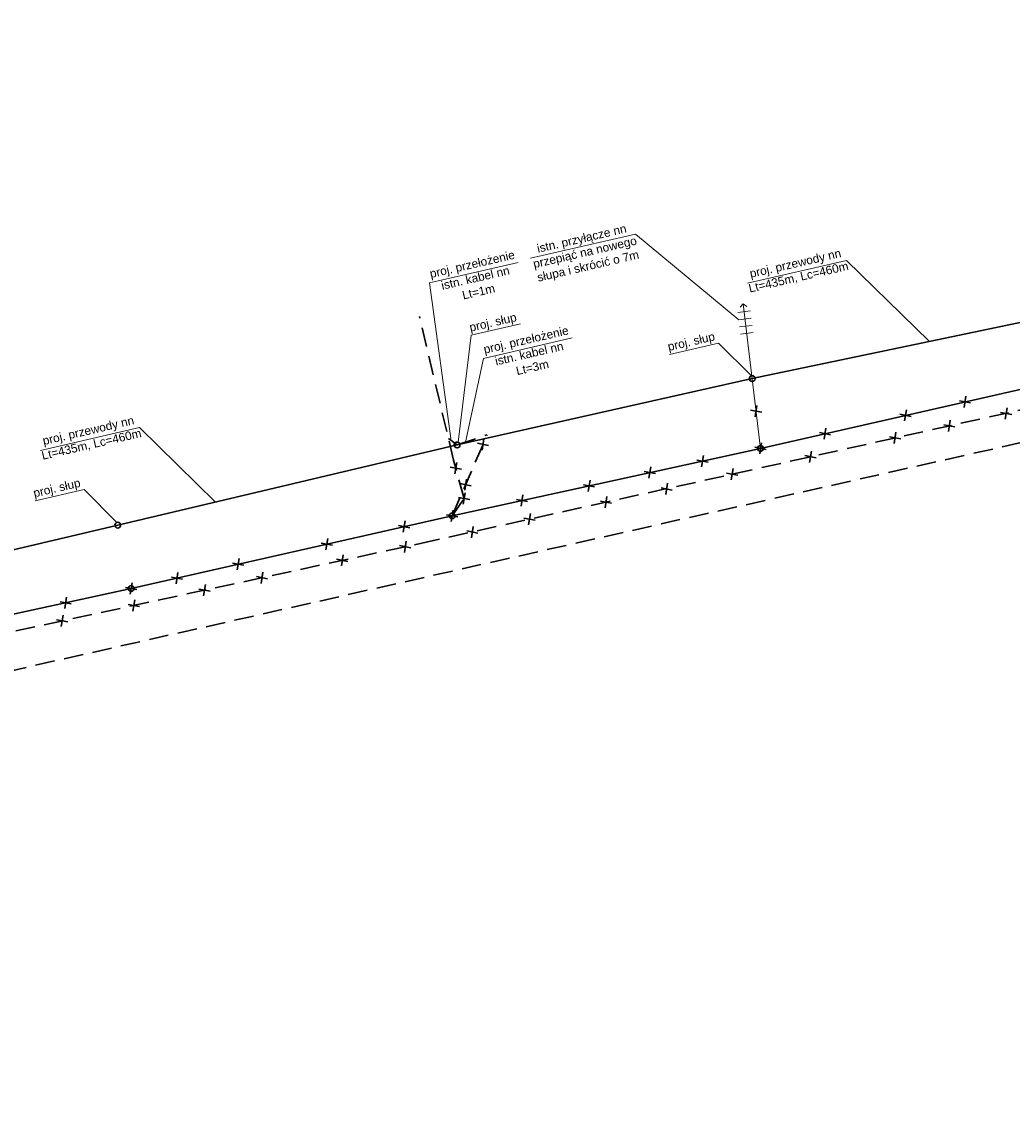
# Model space of a CAD drawing. Header units: metres. Extents: x 7524756 to 7525432, y 5642981 to 5643167.
# Tile 5 of 6: x 7525202 to 7525304, y 5643028 to 5643141. Entities that reach past the tile are written whole.
import ezdxf

# ---------------------------------------------------------------- set-up
doc = ezdxf.new("R2010")
doc.units = ezdxf.units.M
doc.linetypes.add('JIS_02_2.0', pattern=[3, 2, -1])
doc.layers.add('el demontaż', color=1, linetype='Continuous', lineweight=30)
for name, color, linetype, true_color in [('el istn. linia kablowa', 7, 'Continuous', 0x000000), ('el istn. linia napowietrzna', 7, 'Continuous', 0x000000), ('el istn. przyłącze', 7, 'Continuous', 0x000000), ('el istn. słup', 7, 'Continuous', 0x000000), ('el opis', 7, 'Continuous', 0x000000)]:
    doc.layers.add(name, color=color, linetype=linetype, true_color=true_color)
for name, color, linetype in [('el proj. linia kablowa', 1, 'Continuous'), ('el proj. linia napowietrzna', 1, 'Continuous'), ('el proj. słup', 1, 'Continuous')]:
    doc.layers.add(name, color=color, linetype=linetype)
doc.styles.add('ARIAL', font='arial.ttf')
doc.styles.get("Standard").update_dxf_attribs({"font": 'arial.ttf'})

# ---------------------------------------------------------------- blocks, each defined once
blk = doc.blocks.new('*U27385')
at = {"color": 0, "lineweight": 18}
for points in [[(0.59, 30.01), (-0.14, 29.36)], [(0, 0), (0.59, 30.01)], [(0.59, 30.01), (1.26, 29.31)], [(1.85, 28.32), (-0.75, 28.37)], [(1.79, 25.32), (-0.8, 25.37)], [(1.82, 26.82), (-0.78, 26.87)], [(1.77, 23.82), (-0.83, 23.87)]]:
    blk.add_lwpolyline(points, dxfattribs=at)

msp = doc.modelspace()

# ---------------------------------------------------------------- linework, layer by layer
at = {"layer": 'el demontaż', "linetype": 'Continuous'}
for points in [[(7525299.25, 5643102.03), (7525299.06, 5643100.87)], [(7525277.74, 5643101.06), (7525277.55, 5643099.9)], [(7525298.57, 5643101.56), (7525299.73, 5643101.34)], [(7525303.48, 5643100.83), (7525303.3, 5643099.67)], [(7525277.07, 5643100.59), (7525278.23, 5643100.37)], [(7525292.46, 5643100.17), (7525293.61, 5643099.95)], [(7525293.13, 5643100.64), (7525292.94, 5643099.48)], [(7525302.81, 5643100.36), (7525303.97, 5643100.14)], [(7525284.84, 5643098.75), (7525284.65, 5643097.59)], [(7525296.97, 5643099.09), (7525298.12, 5643098.87)], [(7525297.64, 5643099.56), (7525297.45, 5643098.4)], [(7525249.63, 5643097.65), (7525249.44, 5643096.49)], [(7525284.17, 5643098.28), (7525285.32, 5643098.06)], [(7525291.37, 5643097.85), (7525292.53, 5643097.63)], [(7525292.04, 5643098.32), (7525291.85, 5643097.16)], [(7525248.96, 5643097.18), (7525250.11, 5643096.96)], [(7525277.53, 5643096.77), (7525278.69, 5643096.55)], [(7525278.21, 5643097.24), (7525278.02, 5643096.08)], [(7525283.34, 5643096.38), (7525283.15, 5643095.22)], [(7525246.83, 5643095.19), (7525246.64, 5643094.03)], [(7525271.55, 5643095.46), (7525272.71, 5643095.24)], [(7525272.22, 5643095.93), (7525272.03, 5643094.77)], [(7525282.67, 5643095.91), (7525283.83, 5643095.69)], [(7525246.16, 5643094.72), (7525247.32, 5643094.5)], [(7525266.13, 5643094.28), (7525267.28, 5643094.06)], [(7525266.8, 5643094.75), (7525266.61, 5643093.59)], [(7525274.61, 5643094.11), (7525275.76, 5643093.89)], [(7525275.28, 5643094.58), (7525275.09, 5643093.42)], [(7525247.16, 5643093.03), (7525248.32, 5643092.81)], [(7525247.84, 5643093.5), (7525247.65, 5643092.34)], [(7525259.88, 5643092.91), (7525261.03, 5643092.69)], [(7525260.55, 5643093.38), (7525260.36, 5643092.22)], [(7525268.53, 5643093.06), (7525268.34, 5643091.9)], [(7525247.7, 5643092.08), (7525247.51, 5643090.92)], [(7525253.64, 5643091.87), (7525253.46, 5643090.71)], [(7525267.86, 5643092.59), (7525269.01, 5643092.37)], [(7525247.03, 5643091.61), (7525248.18, 5643091.39)], [(7525252.97, 5643091.4), (7525254.13, 5643091.18)], [(7525261.62, 5643091.22), (7525262.78, 5643091)], [(7525262.29, 5643091.69), (7525262.1, 5643090.53)], [(7525245.79, 5643089.83), (7525246.94, 5643089.62)], [(7525246.46, 5643090.31), (7525246.27, 5643089.14)], [(7525254.42, 5643089.94), (7525254.23, 5643088.78)], [(7525240.83, 5643088.71), (7525241.99, 5643088.49)], [(7525241.51, 5643089.18), (7525241.32, 5643088.02)], [(7525248.53, 5643088.63), (7525248.35, 5643087.46)], [(7525253.74, 5643089.47), (7525254.9, 5643089.25)], [(7525233.56, 5643087.38), (7525233.37, 5643086.22)], [(7525247.86, 5643088.15), (7525249.02, 5643087.94)], [(7525232.88, 5643086.91), (7525234.04, 5643086.69)], [(7525240.95, 5643086.64), (7525242.11, 5643086.42)], [(7525241.62, 5643087.11), (7525241.44, 5643085.95)], [(7525224.42, 5643085.31), (7525224.23, 5643084.15)], [(7525234.47, 5643085.24), (7525235.63, 5643085.02)], [(7525235.15, 5643085.71), (7525234.96, 5643084.55)], [(7525223.75, 5643084.84), (7525224.91, 5643084.62)], [(7525226.88, 5643083.92), (7525226.69, 5643082.76)], [(7525213.41, 5643082.81), (7525213.22, 5643081.65)], [(7525217.46, 5643083.41), (7525218.62, 5643083.19)], [(7525218.14, 5643083.88), (7525217.95, 5643082.72)], [(7525226.21, 5643083.45), (7525227.37, 5643083.23)], [(7525212.73, 5643082.34), (7525213.89, 5643082.12)], [(7525220.29, 5643082.17), (7525221.44, 5643081.95)], [(7525220.96, 5643082.64), (7525220.77, 5643081.48)], [(7525206, 5643080.87), (7525207.16, 5643080.65)], [(7525206.67, 5643081.34), (7525206.48, 5643080.18)], [(7525213.01, 5643080.59), (7525214.17, 5643080.37)], [(7525213.68, 5643081.06), (7525213.5, 5643079.9)], [(7525206.31, 5643079.47), (7525206.12, 5643078.31)], [(7525205.64, 5643079), (7525206.8, 5643078.78)]]:
    msp.add_lwpolyline(points, dxfattribs=at)
at = {"layer": 'el istn. linia kablowa', "linetype": 'JIS_02_2.0', "lineweight": 30}
for points in [[(7525420.87, 5643122.91), (7525416.24, 5643125.54), (7525383.89, 5643118.42), (7525341.68, 5643108.81), (7525244.45, 5643087.16), (7525196.29, 5643076.74), (7525144.76, 5643064.96), (7525096.47, 5643054.29), (7525038.65, 5643041.42), (7524999.01, 5643032.66), (7524995.75, 5643031.82), (7524993.79, 5643030.26), (7524993.51, 5643028.29)], [(7525246.37, 5643089.72), (7525247.6, 5643091.5), (7525246.5, 5643095.46), (7525242.99, 5643110.24)], [(7525246.37, 5643089.72), (7525249.96, 5643098.05)]]:
    msp.add_lwpolyline(points, dxfattribs=at)
at = {"layer": 'el istn. linia napowietrzna', "lineweight": 30}
msp.add_lwpolyline([(7524999.86, 5643034.77), (7525052.68, 5643046.96), (7525082.72, 5643053.05), (7525112.31, 5643059.86), (7525151.03, 5643068.6), (7525186.17, 5643076.31), (7525213.31, 5643082.23), (7525246.37, 5643089.72), (7525278.11, 5643096.66), (7525327.92, 5643107.99), (7525375.37, 5643119.07), (7525416.06, 5643127.69), (7525424.04, 5643127.09)], dxfattribs=at)
at = {"layer": 'el istn. słup', "lineweight": 30}
for centre in [(7525278.11, 5643096.66), (7525246.37, 5643089.72), (7525213.31, 5643082.23)]:
    msp.add_circle(centre, 0.298, dxfattribs=at)
at = {"layer": 'el opis', "lineweight": 18}
for p, q in [((7525254.42, 5643116.24), (7525265.22, 5643118.73)), ((7525265.22, 5643118.73), (7525275.86, 5643109.91)), ((7525244.04, 5643113.71), (7525253.15, 5643115.81)), ((7525276.75, 5643113.67), (7525286.94, 5643116.02)), ((7525286.94, 5643116.02), (7525295.5, 5643107.66)), ((7525244.04, 5643113.71), (7525246.27, 5643097.45)), ((7525246.97, 5643097.29), (7525248.32, 5643108.3)), ((7525249.59, 5643105.92), (7525258.7, 5643108.03)), ((7525277.16, 5643104.12), (7525273.78, 5643107.5)), ((7525249.59, 5643105.92), (7525247.75, 5643097.3)), ((7525203.97, 5643096.45), (7525214.16, 5643098.8)), ((7525214.16, 5643098.8), (7525222, 5643091.13)), ((7525211.86, 5643089.04), (7525208.48, 5643092.41))]:
    msp.add_line(p, q, dxfattribs=at)
for points in [[(7525248.32, 5643108.3), (7525253.38, 5643109.47)], [(7525268.73, 5643106.33), (7525273.78, 5643107.5)], [(7525203.43, 5643091.25), (7525208.48, 5643092.41)]]:
    msp.add_lwpolyline(points, dxfattribs=at)
at = {"layer": 'el proj. linia kablowa', "color": 1, "linetype": 'JIS_02_2.0', "lineweight": 30}
for points in [[(7525420.87, 5643122.91), (7525418.28, 5643122.32), (7525416.12, 5643122.39), (7524997.18, 5643027.69), (7524996.88, 5643029), (7524993.51, 5643028.29)], [(7525246.87, 5643097.01), (7525245.97, 5643097.68)], [(7525246.87, 5643097.01), (7525249.96, 5643098.05)]]:
    msp.add_lwpolyline(points, dxfattribs=at)
at = {"layer": 'el proj. linia napowietrzna', "lineweight": 30}
msp.add_lwpolyline([(7524998.78, 5643040.69), (7525051.55, 5643052.4), (7525082.77, 5643058.8), (7525111.16, 5643065.81), (7525152.5, 5643074.89), (7525184.71, 5643082.34), (7525211.94, 5643088.75), (7525246.87, 5643097.01), (7525277.25, 5643103.84), (7525326.66, 5643114.17), (7525378.58, 5643126.01), (7525414.29, 5643134.52), (7525420.67, 5643140.57)], dxfattribs=at)
at = {"layer": 'el proj. słup', "color": 1, "lineweight": 30}
for centre in [(7525277.25, 5643103.84), (7525246.87, 5643097.01), (7525211.94, 5643088.75)]:
    msp.add_circle(centre, 0.298, dxfattribs=at)

# ---------------------------------------------------------------- block references
at = {"layer": 'el istn. przyłącze', "xscale": 0.4999999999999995, "yscale": 0.4999999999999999, "zscale": 0.5, "rotation": 8.00000000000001}
msp.add_blockref('*U27385', (7525278.11, 5643096.66), dxfattribs=at)

# ---------------------------------------------------------------- texts
at = {"layer": 'el opis', "char_height": 0.8726, "width": 13.4605, "attachment_point": 1, "rotation": 13}
for s, insert in [('\\pxqc;\\Pistn. przyłącze nn\\Pprzepiąć na nowego słupa i skrócić o 7m ', (7525252.71, 5643118.61)), ('\\pxqc;\\Pproj. przełożenie \\Pistn. kabel nn\\PLt=1m', (7525241.44, 5643115.96)), ('\\pxqc;\\Pproj. przewody nn\\PLt=435m, Lc=460m', (7525274.7, 5643116.05)), ('\\pxqc;\\Pproj. przełożenie \\Pistn. kabel nn\\PLt=3m', (7525246.98, 5643108.17)), ('\\pxqc;\\Pproj. przewody nn\\PLt=435m, Lc=460m', (7525201.92, 5643098.83))]:
    msp.add_mtext(s, dxfattribs=dict(at, insert=insert))
at = {"layer": 'el opis', "char_height": 0.8726, "width": 6.3629, "attachment_point": 1, "rotation": 13, "style": 'ARIAL'}
for insert in [(7525247.36, 5643109.36), (7525267.77, 5643107.38), (7525202.47, 5643092.3)]:
    msp.add_mtext('\\pxqc;proj. słup', dxfattribs=dict(at, insert=insert))

doc.saveas('drawing.dxf')
